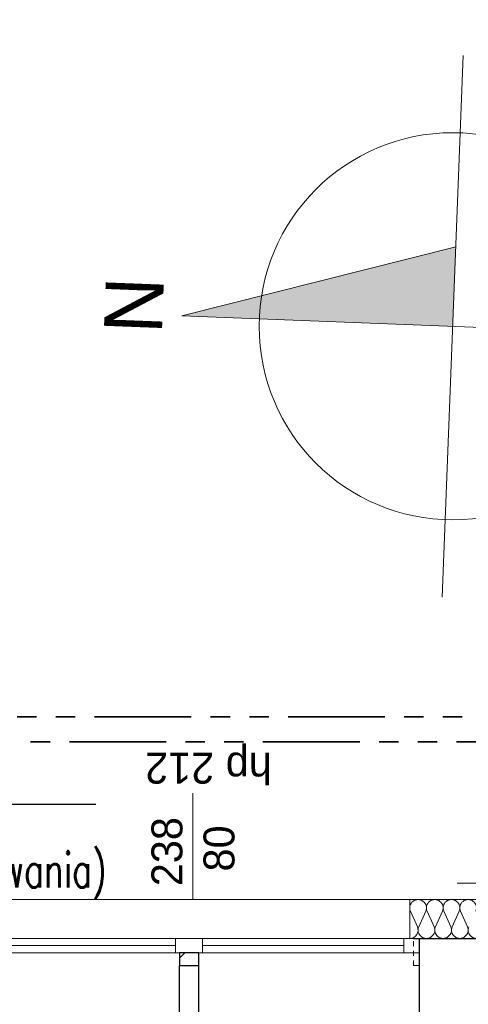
# Model space of a CAD drawing. Extents: x -220312 to -8310, y -91840 to 81907.
# Tile 50 of 128: x -169077 to -166760, y 2304 to 7390. Entities that reach past the tile are written whole.
import ezdxf

# ---------------------------------------------------------------- set-up
doc = ezdxf.new("R2010")
doc.units = 0
doc.header["$MEASUREMENT"] = 0
doc.set_wipeout_variables(frame=1)
doc.linetypes.add('Hidden Line', pattern=[50, 25, -25])
doc.linetypes.add('PHANTOM2', pattern=[1.25, 0.625, -0.125, 0.125, -0.125, 0.125, -0.125])
for name, color, linetype, lineweight in [('#CIEPŁO', 252, 'Continuous', 30), ('Arch rynny_Nr_Pióra__21', 7, 'Continuous', 9), ('ARCH TABELA_Nr_Pióra__21', 7, 'Continuous', 9), ('Arch tabelki_Nr_Pióra__21', 7, 'Continuous', 9), ('Arch wyburzenia_Nr_Pióra__46', 5, 'Continuous', 13), ('arch wypelnienia_Nr_Pióra__21', 7, 'Continuous', 9), ('Arch ściany nośne_Nr_Pióra__21', 7, 'Continuous', 9), ('Arch ściany nośne_Nr_Pióra__27', 7, 'Continuous', 30), ('INWENT.ŚCIANY_Nr_Pióra__1', 7, 'Continuous', 25), ('INWENT.ŚCIANY_Nr_Pióra__101', 8, 'Continuous', 13), ('PODKŁAD', 252, 'Continuous', 35)]:
    doc.layers.add(name, color=color, linetype=linetype, lineweight=lineweight)
doc.layers.add('#kan_san-op', color=34, linetype='Continuous')
doc.layers.add('#opisy', color=252, linetype='Continuous')
doc.layers.add('Arch ocieplenie_Nr_Pióra__22', color=7, linetype='Continuous', lineweight=9, true_color=0x7f7f7f)
doc.layers.add('Arch okna_Nr_Pióra__4', color=7, linetype='Continuous', lineweight=9, true_color=0x029e21)
doc.styles.add('GENERATED_STYLE_6', font='txt')
doc.styles.add('ROMANS', font='romans.shx', dxfattribs={"width": 0.85, "height": 0.11})

# ---------------------------------------------------------------- blocks, each defined once
blk = doc.blocks.new('parter')
at = {"layer": 'Arch ściany nośne_Nr_Pióra__21', "linetype": 'Continuous'}
h = blk.add_hatch(dxfattribs=at)
h.set_pattern_fill('Common_Brick', color=252, style=0, pattern_type=2)
h.set_pattern_definition([(45, (0, 0), (-91.92388, 91.92388), [])])
h.paths.add_polyline_path([(-168252.4, 2504.9), (-168152.4, 2504.9), (-168152.4, 2569.9), (-168252.4, 2569.9)], flags=0)
at = {"layer": 'Arch ocieplenie_Nr_Pióra__22', "color": 252, "linetype": 'Continuous'}
for p, q in [((-167058.8, 2785.3), (-167022.9, 2704.4)), ((-167015.6, 2704.4), (-166979.8, 2785.3)), ((-166972.5, 2785.3), (-166936.6, 2704.4)), ((-166929.4, 2704.4), (-166893.5, 2785.3)), ((-166886.3, 2785.3), (-166850.4, 2704.4)), ((-166843.1, 2704.4), (-166807.3, 2785.3)), ((-166800, 2785.3), (-166764.1, 2704.4))]:
    blk.add_line(p, q, dxfattribs=at)
for centre, start_param, end_param in [((-167019.3, 2802.3), 5.870392, 9.837571), ((-166933, 2802.3), 5.870392, 9.837571), ((-166846.8, 2802.3), 5.870392, 9.837571), ((-166760.5, 2802.3), 5.870392, 9.837571), ((-167062.4, 2687.4), 4.712389, 6.695979), ((-166976.1, 2687.4), 2.7288, 6.695979), ((-166889.9, 2687.4), 2.7288, 6.695979), ((-166803.6, 2687.4), 2.7288, 6.695979), ((-166717.4, 2687.4), 2.7288, 6.695979)]:
    blk.add_ellipse(centre, major_axis=(43.1, 0), ratio=0.986333, start_param=start_param, end_param=end_param, dxfattribs=at)
at = {"layer": 'Arch okna_Nr_Pióra__4', "color": 252, "linetype": 'Continuous'}
for p, q in [((-168182.4, 2844.9), (-168182.4, 3394.9)), ((-169342.4, 2844.9), (-167022.4, 2844.9)), ((-169392.4, 2644.9), (-167012.4, 2644.9)), ((-168272.4, 2569.9), (-168272.4, 2644.9)), ((-168132.4, 2569.9), (-168132.4, 2644.9)), ((-167092.4, 2569.9), (-167092.4, 2644.9)), ((-169312.4, 2607.4), (-168272.4, 2607.4)), ((-168132.4, 2607.4), (-167092.4, 2607.4)), ((-169392.4, 2569.9), (-167012.4, 2569.9))]:
    blk.add_line(p, q, dxfattribs=at)
at = {"layer": 'Arch rynny_Nr_Pióra__21', "color": 252, "linetype": 'Continuous'}
blk.add_line((-166577.4, 2929.9), (-166817.4, 2929.9), dxfattribs=at)
at = {"layer": 'ARCH TABELA_Nr_Pióra__21', "color": 252, "linetype": 'Continuous'}
for p, q in [((-166894.1, 4407.7), (-166785.9, 7205.6)), ((-166824.1, 6216.3), (-168238.9, 5860.7)), ((-165441, 5752.5), (-168238.9, 5860.7))]:
    blk.add_line(p, q, dxfattribs=at)
blk.add_circle((-166840, 5806.6), 1000, dxfattribs=at)
at = {"layer": 'Arch wyburzenia_Nr_Pióra__46', "color": 252, "linetype": 'Continuous'}
for p, q in [((-167062.4, 2644.9), (-167062.4, 2844.9)), ((-167062.4, 2844.9), (-166372.4, 2844.9))]:
    blk.add_line(p, q, dxfattribs=at)
at = {"layer": 'arch wypelnienia_Nr_Pióra__21', "color": 252, "linetype": 'Continuous'}
for points in [[(-166840, 5806.6), (-168238.9, 5860.7), (-166840, 6212.3)], [(-166840, 5806.6), (-166840, 6212.3), (-166824.1, 6216.3)]]:
    blk.add_solid(points, dxfattribs=at)
at = {"layer": 'Arch ściany nośne_Nr_Pióra__27', "color": 252, "linetype": 'Continuous'}
for p, q in [((-168252.4, 2569.9), (-168252.4, 2504.9)), ((-168152.4, 2569.9), (-168252.4, 2569.9)), ((-168152.4, 2504.9), (-168152.4, 2569.9)), ((-168252.4, 2504.9), (-168152.4, 2504.9))]:
    blk.add_line(p, q, dxfattribs=at)
at = {"layer": 'INWENT.ŚCIANY_Nr_Pióra__1', "color": 252, "linetype": 'Continuous'}
for p, q in [((-167042.4, 2644.9), (-167012.4, 2644.9)), ((-167012.4, 2644.9), (-166422.4, 2644.9)), ((-167012.4, 2214.9), (-167012.4, 2644.9)), ((-168252.4, 2504.9), (-168152.4, 2504.9)), ((-168252.4, 2214.9), (-168252.4, 2504.9)), ((-168152.4, 1224.9), (-168152.4, 2504.9))]:
    blk.add_line(p, q, dxfattribs=at)
at = {"layer": 'INWENT.ŚCIANY_Nr_Pióra__101', "color": 252, "linetype": 'Hidden Line'}
for q in [(-167042.4, 2644.9), (-167012.4, 2504.9)]:
    blk.add_line((-167042.4, 2504.9), q, dxfattribs=at)
at = {"layer": 'Arch okna_Nr_Pióra__4', "color": 252, "linetype": 'Continuous', "style": 'GENERATED_STYLE_6'}
for s, rotation, p in [('hp 212', 180, (-167774.8, 3604.2)), ('238', 90, (-168236.6, 2914.1)), ('80', 90, (-167967.8, 2990.3))]:
    blk.add_text(s, height=160, rotation=rotation, dxfattribs=at).set_placement(p)
at = {"layer": 'Arch tabelki_Nr_Pióra__21', "color": 252, "linetype": 'Continuous', "style": 'GENERATED_STYLE_6'}
blk.add_text('N', height=300, rotation=87.7852, dxfattribs=at).set_placement((-168343, 5764.7))

msp = doc.modelspace()

# ---------------------------------------------------------------- linework, layer by layer
at = {"layer": '#CIEPŁO', "color": 202, "linetype": 'PHANTOM2', "lineweight": 35, "ltscale": 800}
for p, q in [((-162190.7, 3789.4), (-173439.7, 3789.4)), ((-162320.7, 3659.4), (-173328.6, 3659.4))]:
    msp.add_line(p, q, dxfattribs=at)
at = {"layer": '#kan_san-op', "color": 7}
msp.add_line((-171101.1, 3338.7), (-168684.5, 3338.7), dxfattribs=at)

# ---------------------------------------------------------------- block references
at = {"layer": 'PODKŁAD'}
msp.add_blockref('parter', (0, 0), dxfattribs=at)

# ---------------------------------------------------------------- texts
at = {"layer": '#opisy', "color": 7, "style": 'ROMANS', "width": 0.7}
msp.add_text('(wg odrębnego opracowania)', height=180, dxfattribs=at).set_placement((-171101.1, 2907.3))

# ---------------------------------------------------------------- next in the draw order: wipeouts: each hides what was drawn before it
at = {"ltscale": 10}
msp.add_wipeout([(-200770.3, 11108.9), (-198285.2, 10498.9), (-198285.2, -17981.1), (-159380.3, -17981.1), (-158770.3, -18591.1), (-200770.3, -18591.1)], dxfattribs=at).dxf.layer = '#kan_san-op'

doc.saveas('drawing.dxf')
